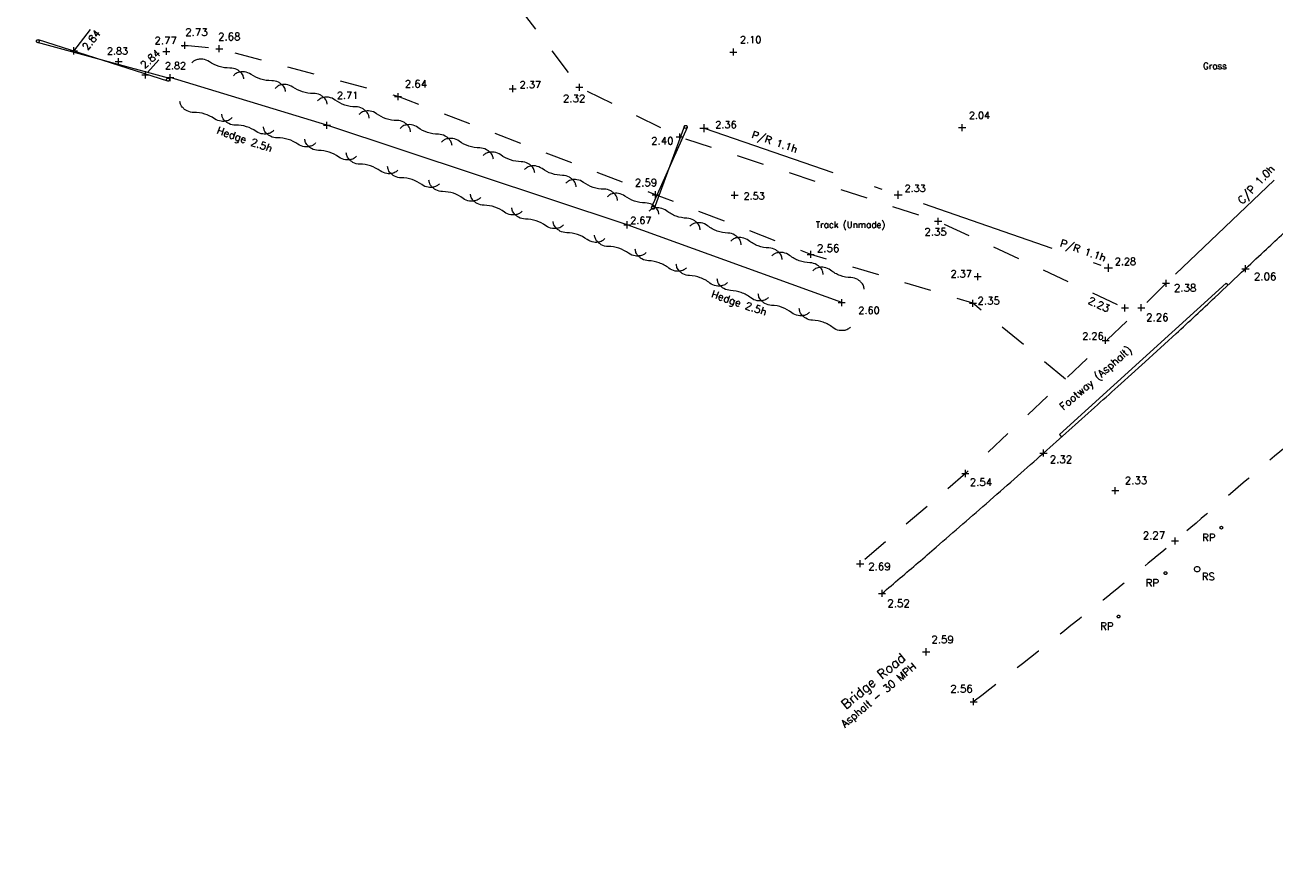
# Model space of a CAD drawing. Header units: metres. Extents: x 639013 to 639566, y 257273 to 257664.
# Tile 5 of 79: x 639120 to 639166, y 257421 to 257452. Entities that reach past the tile are written whole.
import ezdxf
from ezdxf.enums import TextEntityAlignment as Align

# ---------------------------------------------------------------- set-up
doc = ezdxf.new("R2010")
doc.units = ezdxf.units.M
doc.linetypes.add('65208756-SWE-ZZ-XX-M-C-0002-FC06T002$0$03', pattern=[3, 1, -1, 1])
doc.linetypes.add('65208756-SWE-ZZ-XX-M-C-0002-FC06T002$0$18', pattern=[13.5, 5, -1.6, 0.3, -1.6, 5])
for name, color, linetype, lineweight in [('65208756-SWE-ZZ-XX-M-C-0002-FC06T002$0$0not0', 253, 'Continuous', 0), ('65208756-SWE-ZZ-XX-M-C-0002-FC06T002$0$SS_DETAIL', 253, '65208756-SWE-ZZ-XX-M-C-0002-FC06T002$0$03', 0), ('65208756-SWE-ZZ-XX-M-C-0002-FC06T002$0$SS_FENCE', 253, '65208756-SWE-ZZ-XX-M-C-0002-FC06T002$0$18', 0), ('65208756-SWE-ZZ-XX-M-C-0002-FC06T002$0$SS_FOOTWAY', 253, '65208756-SWE-ZZ-XX-M-C-0002-FC06T002$0$03', 0), ('65208756-SWE-ZZ-XX-M-C-0002-FC06T002$0$SS_GATE', 253, 'Continuous', 0), ('65208756-SWE-ZZ-XX-M-C-0002-FC06T002$0$SS_HEDGE', 253, 'Continuous', 0), ('65208756-SWE-ZZ-XX-M-C-0002-FC06T002$0$SS_KERB_DROP', 253, 'Continuous', 0), ('65208756-SWE-ZZ-XX-M-C-0002-FC06T002$0$SS_ROAD_KERBED', 253, 'Continuous', 0), ('65208756-SWE-ZZ-XX-M-C-0002-FC06T002$0$SS_ROAD_UNKERBED', 253, '65208756-SWE-ZZ-XX-M-C-0002-FC06T002$0$03', 0), ('65208756-SWE-ZZ-XX-M-C-0002-FC06T002$0$SS_Text_bold', 253, 'Continuous', 0), ('65208756-SWE-ZZ-XX-M-C-0002-FC06T002$0$SS_TEXT_GEN', 253, 'Continuous', 0), ('65208756-SWE-ZZ-XX-M-C-0002-FC06T002$0$SS_TXT_FURN', 253, 'Continuous', 0), ('65208756-SWE-ZZ-XX-M-C-0002-FC06T002$0$SS_TXT_LEV_GEN', 253, 'Continuous', 0), ('65208756-SWE-ZZ-XX-M-C-0002-FC06T002$0$SS_TXT_LEV_PNT', 253, 'Continuous', 0), ('65208756-SWE-ZZ-XX-M-C-0002-FC06T002$0$SS_TXT_LEV_RD', 253, 'Continuous', 0)]:
    doc.layers.add(name, color=color, linetype=linetype, lineweight=lineweight)
doc.layers.add('Z-Xref', color=7, linetype='Continuous')
doc.styles.add('65208756-SWE-ZZ-XX-M-C-0002-FC06T002$0$ROMANS', font='ROMANS')

# ---------------------------------------------------------------- blocks, each defined once
blk = doc.blocks.new('65208756-SWE-ZZ-XX-M-C-0002-FC06T002')
at = {"layer": '65208756-SWE-ZZ-XX-M-C-0002-FC06T002$0$0not0', "linetype": 'Continuous'}
for p, q in [((639120.455, 257451.366), (639120.457, 257451.38)), ((639120.457, 257451.352), (639120.455, 257451.366)), ((639120.457, 257451.38), (639120.463, 257451.394)), ((639120.463, 257451.339), (639120.457, 257451.352)), ((639120.463, 257451.394), (639120.471, 257451.405)), ((639120.471, 257451.328), (639120.463, 257451.339)), ((639120.471, 257451.405), (639120.482, 257451.413)), ((639120.482, 257451.319), (639120.471, 257451.328)), ((639120.482, 257451.413), (639120.496, 257451.419)), ((639120.496, 257451.313), (639120.482, 257451.319)), ((639120.496, 257451.419), (639120.51, 257451.421)), ((639120.51, 257451.311), (639120.496, 257451.313)), ((639120.51, 257451.421), (639120.524, 257451.419)), ((639120.524, 257451.313), (639120.51, 257451.311)), ((639120.524, 257451.419), (639120.537, 257451.413)), ((639120.537, 257451.319), (639120.524, 257451.313)), ((639120.537, 257451.413), (639120.548, 257451.405)), ((639120.548, 257451.328), (639120.537, 257451.319)), ((639120.548, 257451.405), (639120.557, 257451.394)), ((639120.557, 257451.339), (639120.548, 257451.328)), ((639120.557, 257451.394), (639120.563, 257451.38)), ((639120.563, 257451.352), (639120.557, 257451.339)), ((639120.563, 257451.38), (639120.565, 257451.366)), ((639120.565, 257451.366), (639120.563, 257451.352)), ((639121.701, 257451.011), (639121.961, 257451.011)), ((639121.831, 257450.881), (639121.831, 257451.141)), ((639125.096, 257450.99), (639125.356, 257450.99)), ((639125.226, 257450.86), (639125.226, 257451.12)), ((639125.769, 257451.213), (639126.029, 257451.213)), ((639125.899, 257451.083), (639125.899, 257451.343)), ((639127.037, 257451.088), (639127.297, 257451.088)), ((639127.167, 257450.958), (639127.167, 257451.218)), ((639146.031, 257450.837), (639146.031, 257451.097)), ((639123.343, 257450.619), (639123.603, 257450.619)), ((639123.473, 257450.489), (639123.473, 257450.749)), ((639145.901, 257450.967), (639146.161, 257450.967)), ((639124.327, 257450.131), (639124.587, 257450.131)), ((639124.457, 257450.001), (639124.457, 257450.261)), ((639125.367, 257449.901), (639125.367, 257450.161)), ((639125.233, 257449.956), (639125.235, 257449.97)), ((639125.235, 257449.942), (639125.233, 257449.956)), ((639125.235, 257449.97), (639125.241, 257449.983)), ((639125.241, 257449.928), (639125.235, 257449.942)), ((639125.237, 257450.031), (639125.497, 257450.031)), ((639125.241, 257449.983), (639125.249, 257449.994)), ((639125.249, 257449.917), (639125.241, 257449.928)), ((639125.249, 257449.994), (639125.26, 257450.003)), ((639125.26, 257449.909), (639125.249, 257449.917)), ((639125.26, 257450.003), (639125.274, 257450.009)), ((639125.274, 257449.903), (639125.26, 257449.909)), ((639125.274, 257450.009), (639125.288, 257450.011)), ((639125.288, 257449.901), (639125.274, 257449.903)), ((639125.288, 257450.011), (639125.302, 257450.009)), ((639125.302, 257449.903), (639125.288, 257449.901)), ((639125.302, 257450.009), (639125.315, 257450.003)), ((639125.315, 257449.909), (639125.302, 257449.903)), ((639125.315, 257450.003), (639125.326, 257449.994)), ((639125.326, 257449.917), (639125.315, 257449.909)), ((639125.326, 257449.994), (639125.335, 257449.983)), ((639125.335, 257449.928), (639125.326, 257449.917)), ((639125.335, 257449.983), (639125.341, 257449.97)), ((639125.341, 257449.942), (639125.335, 257449.928)), ((639125.341, 257449.97), (639125.343, 257449.956)), ((639125.343, 257449.956), (639125.341, 257449.942)), ((639137.807, 257449.62), (639138.067, 257449.62)), ((639137.937, 257449.49), (639137.937, 257449.75)), ((639140.253, 257449.674), (639140.513, 257449.674)), ((639140.383, 257449.544), (639140.383, 257449.804)), ((639133.597, 257449.334), (639133.857, 257449.334)), ((639133.727, 257449.204), (639133.727, 257449.464)), ((639130.987, 257448.283), (639131.247, 257448.283)), ((639131.117, 257448.153), (639131.117, 257448.413)), ((639144.226, 257448.223), (639144.228, 257448.238)), ((639144.228, 257448.238), (639144.234, 257448.251)), ((639144.234, 257448.251), (639144.242, 257448.262)), ((639144.242, 257448.262), (639144.253, 257448.271)), ((639144.253, 257448.271), (639144.267, 257448.276)), ((639144.267, 257448.276), (639144.281, 257448.278)), ((639144.281, 257448.278), (639144.295, 257448.276)), ((639144.295, 257448.276), (639144.308, 257448.271)), ((639144.308, 257448.271), (639144.319, 257448.262)), ((639144.319, 257448.262), (639144.328, 257448.251)), ((639144.328, 257448.251), (639144.334, 257448.238)), ((639144.334, 257448.238), (639144.336, 257448.223)), ((639144.956, 257448.026), (639144.956, 257448.326)), ((639154.426, 257448.066), (639154.426, 257448.326)), ((639143.931, 257447.856), (639144.191, 257447.856)), ((639144.061, 257447.726), (639144.061, 257447.986)), ((639144.228, 257448.209), (639144.226, 257448.223)), ((639144.234, 257448.196), (639144.228, 257448.209)), ((639144.242, 257448.185), (639144.234, 257448.196)), ((639144.253, 257448.176), (639144.242, 257448.185)), ((639144.267, 257448.171), (639144.253, 257448.176)), ((639144.281, 257448.168), (639144.267, 257448.171)), ((639144.295, 257448.171), (639144.281, 257448.168)), ((639144.308, 257448.176), (639144.295, 257448.171)), ((639144.319, 257448.185), (639144.308, 257448.176)), ((639144.328, 257448.196), (639144.319, 257448.185)), ((639144.334, 257448.209), (639144.328, 257448.196)), ((639144.336, 257448.223), (639144.334, 257448.209)), ((639144.806, 257448.176), (639145.106, 257448.176)), ((639154.296, 257448.196), (639154.556, 257448.196)), ((639143.048, 257445.734), (639143.308, 257445.734)), ((639143.178, 257445.604), (639143.178, 257445.864)), ((639145.947, 257445.72), (639146.207, 257445.72)), ((639146.077, 257445.59), (639146.077, 257445.85)), ((639151.926, 257445.731), (639152.226, 257445.731)), ((639152.076, 257445.581), (639152.076, 257445.881)), ((639143.027, 257445.257), (639143.03, 257445.271)), ((639143.03, 257445.242), (639143.027, 257445.257)), ((639143.03, 257445.271), (639143.035, 257445.284)), ((639143.035, 257445.229), (639143.03, 257445.242)), ((639143.035, 257445.284), (639143.044, 257445.295)), ((639143.044, 257445.218), (639143.035, 257445.229)), ((639143.044, 257445.295), (639143.055, 257445.304)), ((639143.055, 257445.209), (639143.044, 257445.218)), ((639143.055, 257445.304), (639143.068, 257445.309)), ((639143.068, 257445.204), (639143.055, 257445.209)), ((639143.068, 257445.309), (639143.082, 257445.312)), ((639143.082, 257445.202), (639143.068, 257445.204)), ((639143.082, 257445.312), (639143.097, 257445.309)), ((639143.097, 257445.204), (639143.082, 257445.202)), ((639143.097, 257445.309), (639143.11, 257445.304)), ((639143.11, 257445.209), (639143.097, 257445.204)), ((639143.11, 257445.304), (639143.121, 257445.295)), ((639143.121, 257445.218), (639143.11, 257445.209)), ((639143.121, 257445.295), (639143.13, 257445.284)), ((639143.13, 257445.229), (639143.121, 257445.218)), ((639143.13, 257445.284), (639143.135, 257445.271)), ((639143.135, 257445.242), (639143.13, 257445.229)), ((639143.135, 257445.271), (639143.137, 257445.257)), ((639143.137, 257445.257), (639143.135, 257445.242)), ((639142.008, 257444.629), (639142.268, 257444.629)), ((639142.138, 257444.499), (639142.138, 257444.759)), ((639153.416, 257444.762), (639153.676, 257444.762)), ((639153.546, 257444.632), (639153.546, 257444.892)), ((639148.868, 257443.417), (639148.868, 257443.677)), ((639148.738, 257443.547), (639148.998, 257443.547)), ((639159.791, 257442.903), (639159.791, 257443.203)), ((639154.866, 257442.733), (639155.126, 257442.733)), ((639154.996, 257442.603), (639154.996, 257442.863)), ((639159.641, 257443.053), (639159.941, 257443.053)), ((639164.691, 257443.02), (639164.951, 257443.02)), ((639164.821, 257442.89), (639164.821, 257443.15)), ((639161.779, 257442.487), (639162.039, 257442.487)), ((639161.909, 257442.357), (639161.909, 257442.617)), ((639150.007, 257441.65), (639150.007, 257441.91)), ((639154.823, 257441.623), (639154.823, 257441.883)), ((639149.877, 257441.78), (639150.137, 257441.78)), ((639154.693, 257441.753), (639154.953, 257441.753)), ((639160.268, 257441.583), (639160.528, 257441.583)), ((639160.398, 257441.453), (639160.398, 257441.713)), ((639160.867, 257441.589), (639161.127, 257441.589)), ((639160.998, 257441.459), (639160.997, 257441.719)), ((639159.688, 257440.264), (639159.688, 257440.524)), ((639159.558, 257440.394), (639159.818, 257440.394)), ((639157.411, 257436.13), (639157.411, 257436.39)), ((639157.281, 257436.259), (639157.541, 257436.26)), ((639154.416, 257435.51), (639154.676, 257435.51)), ((639154.546, 257435.38), (639154.546, 257435.64)), ((639160.042, 257434.755), (639160.042, 257435.015)), ((639159.912, 257434.885), (639160.172, 257434.885)), ((639163.893, 257433.549), (639163.901, 257433.559)), ((639163.901, 257433.559), (639163.911, 257433.567)), ((639163.911, 257433.567), (639163.923, 257433.572)), ((639163.923, 257433.572), (639163.936, 257433.574)), ((639163.936, 257433.574), (639163.949, 257433.572)), ((639163.949, 257433.572), (639163.961, 257433.567)), ((639163.961, 257433.567), (639163.971, 257433.559)), ((639163.971, 257433.559), (639163.979, 257433.549)), ((639162.236, 257432.909), (639162.236, 257433.169)), ((639163.886, 257433.524), (639163.888, 257433.537)), ((639163.888, 257433.511), (639163.886, 257433.524)), ((639163.888, 257433.537), (639163.893, 257433.549)), ((639163.893, 257433.499), (639163.888, 257433.511)), ((639163.901, 257433.489), (639163.893, 257433.499)), ((639163.911, 257433.481), (639163.901, 257433.489)), ((639163.923, 257433.476), (639163.911, 257433.481)), ((639163.936, 257433.474), (639163.923, 257433.476)), ((639163.949, 257433.476), (639163.936, 257433.474)), ((639163.961, 257433.481), (639163.949, 257433.476)), ((639163.971, 257433.489), (639163.961, 257433.481)), ((639163.979, 257433.499), (639163.971, 257433.489)), ((639163.979, 257433.549), (639163.984, 257433.537)), ((639163.984, 257433.511), (639163.979, 257433.499)), ((639163.984, 257433.537), (639163.986, 257433.524)), ((639163.986, 257433.524), (639163.984, 257433.511)), ((639162.106, 257433.039), (639162.366, 257433.039)), ((639150.552, 257432.199), (639150.812, 257432.199)), ((639150.682, 257432.069), (639150.682, 257432.329)), ((639161.837, 257431.857), (639161.839, 257431.87)), ((639161.839, 257431.844), (639161.837, 257431.857)), ((639161.839, 257431.87), (639161.844, 257431.882)), ((639161.844, 257431.832), (639161.839, 257431.844)), ((639161.844, 257431.882), (639161.852, 257431.892)), ((639161.852, 257431.822), (639161.844, 257431.832)), ((639161.852, 257431.892), (639161.862, 257431.9)), ((639161.862, 257431.814), (639161.852, 257431.822)), ((639161.862, 257431.9), (639161.874, 257431.905)), ((639161.874, 257431.809), (639161.862, 257431.814)), ((639161.874, 257431.905), (639161.887, 257431.907)), ((639161.887, 257431.807), (639161.874, 257431.809)), ((639161.887, 257431.907), (639161.9, 257431.905)), ((639161.9, 257431.809), (639161.887, 257431.807)), ((639161.9, 257431.905), (639161.912, 257431.9)), ((639161.912, 257431.814), (639161.9, 257431.809)), ((639161.912, 257431.9), (639161.922, 257431.892)), ((639161.922, 257431.822), (639161.912, 257431.814)), ((639161.922, 257431.892), (639161.93, 257431.882)), ((639161.93, 257431.832), (639161.922, 257431.822)), ((639161.93, 257431.882), (639161.935, 257431.87)), ((639161.935, 257431.844), (639161.93, 257431.832)), ((639161.935, 257431.87), (639161.937, 257431.857)), ((639161.937, 257431.857), (639161.935, 257431.844)), ((639162.949, 257432.004), (639162.953, 257432.03)), ((639162.953, 257431.978), (639162.949, 257432.004)), ((639162.953, 257432.03), (639162.963, 257432.054)), ((639162.963, 257431.954), (639162.953, 257431.978)), ((639162.963, 257432.054), (639162.979, 257432.074)), ((639162.979, 257431.934), (639162.963, 257431.954)), ((639162.979, 257432.074), (639162.999, 257432.09)), ((639162.999, 257431.918), (639162.979, 257431.934)), ((639162.999, 257432.09), (639163.023, 257432.1)), ((639163.023, 257431.908), (639162.999, 257431.918)), ((639163.023, 257432.1), (639163.049, 257432.104)), ((639163.049, 257431.904), (639163.023, 257431.908)), ((639163.049, 257432.104), (639163.075, 257432.1)), ((639163.075, 257431.908), (639163.049, 257431.904)), ((639163.075, 257432.1), (639163.099, 257432.09)), ((639163.099, 257431.918), (639163.075, 257431.908)), ((639163.099, 257432.09), (639163.119, 257432.074)), ((639163.119, 257431.934), (639163.099, 257431.918)), ((639163.119, 257432.074), (639163.135, 257432.054)), ((639163.135, 257431.954), (639163.119, 257431.934)), ((639163.135, 257432.054), (639163.145, 257432.03)), ((639163.145, 257431.978), (639163.135, 257431.954)), ((639163.145, 257432.03), (639163.149, 257432.004)), ((639163.149, 257432.004), (639163.145, 257431.978)), ((639151.359, 257431.115), (639151.619, 257431.115)), ((639151.489, 257430.985), (639151.489, 257431.245)), ((639160.114, 257430.261), (639160.116, 257430.274)), ((639160.116, 257430.248), (639160.114, 257430.261)), ((639160.116, 257430.274), (639160.121, 257430.286)), ((639160.121, 257430.236), (639160.116, 257430.248)), ((639160.121, 257430.286), (639160.129, 257430.296)), ((639160.129, 257430.226), (639160.121, 257430.236)), ((639160.129, 257430.296), (639160.139, 257430.304)), ((639160.139, 257430.218), (639160.129, 257430.226)), ((639160.139, 257430.304), (639160.151, 257430.309)), ((639160.151, 257430.213), (639160.139, 257430.218)), ((639160.151, 257430.309), (639160.164, 257430.311)), ((639160.164, 257430.211), (639160.151, 257430.213)), ((639160.164, 257430.311), (639160.177, 257430.31)), ((639160.177, 257430.214), (639160.164, 257430.211)), ((639160.177, 257430.31), (639160.189, 257430.305)), ((639160.189, 257430.219), (639160.177, 257430.214)), ((639160.189, 257430.305), (639160.199, 257430.297)), ((639160.199, 257430.227), (639160.189, 257430.219)), ((639160.199, 257430.297), (639160.207, 257430.287)), ((639160.207, 257430.237), (639160.199, 257430.227)), ((639160.207, 257430.287), (639160.212, 257430.275)), ((639160.212, 257430.249), (639160.207, 257430.237)), ((639160.212, 257430.275), (639160.214, 257430.262)), ((639160.214, 257430.262), (639160.212, 257430.249)), ((639152.974, 257428.969), (639153.234, 257428.969)), ((639153.104, 257428.839), (639153.104, 257429.099)), ((639154.716, 257427.141), (639154.976, 257427.142)), ((639154.846, 257427.011), (639154.846, 257427.271))]:
    blk.add_line(p, q, dxfattribs=at)
at = {"layer": '65208756-SWE-ZZ-XX-M-C-0002-FC06T002$0$SS_DETAIL', "flags": 128}
for points in [[(639121.825, 257451.003), (639123.911, 257453.685), (639128.604, 257456.062), (639128.92, 257456.166), (639129.036, 257456.218), (639131.349, 257456.983), (639131.393, 257469.311), (639123.06, 257472.422), (639114.72, 257473.426), (639107.784, 257478.924), (639102.858, 257475.306), (639096.645, 257473.157), (639091.786, 257473.713), (639084.786, 257476.328), (639077.849, 257477.224), (639072.213, 257475.589), (639061.757, 257470.629), (639059.583, 257466.645), (639051.773, 257460.039), (639044.296, 257459.821), (639041.587, 257451.697), (639037.253, 257449.066), (639027.291, 257446.808), (639018.826, 257449.563), (639016.743, 257457.661), (639019.985, 257467.037), (639018.767, 257474.724), (639024.096, 257474.662), (639033.336, 257472.374), (639039.895, 257471.331), (639048.314, 257471.614), (639058.24, 257473.865), (639066.58, 257476.442), (639073.744, 257479.321), (639080.227, 257481.036), (639083.651, 257481.517), (639093.315, 257477.311), (639103.663, 257482.152), (639104.981, 257487.663), (639102.116, 257497.753), (639099.426, 257502.072), (639093.95, 257510.85), (639088.322, 257518.297), (639081.987, 257526), (639075.66, 257533.594), (639068.352, 257542.075), (639062.049, 257549.583), (639057.203, 257555.46), (639051.039, 257563.561), (639045.368, 257572.156), (639039.601, 257579.627), (639035.066, 257585.329), (639032.476, 257588.242), (639037.313, 257591.297), (639041.462, 257583.039), (639047.121, 257575.253), (639052.626, 257566.8), (639058.579, 257557.469), (639064.218, 257551.267), (639069.338, 257544.542), (639077.186, 257535.454), (639083.785, 257527.502), (639090.448, 257519.283), (639097.8, 257509.876), (639106.385, 257499.773), (639115.006, 257490.567), (639121.295, 257485.332), (639128.786, 257480.708), (639138.117, 257475.631), (639147.785, 257471.542), (639157.588, 257466.258), (639169.236, 257460.094), (639175.752, 257458.333)], [(639172.432, 257453.4), (639165.758, 257457.834), (639156.559, 257462.226), (639147.356, 257465.717), (639143.336, 257465.239), (639138.37, 257461.633), (639136.615, 257454.642), (639140.383, 257449.674), (639144.061, 257447.856), (639153.546, 257444.762), (639160.795, 257441.399)], [(639158.217, 257438.969), (639154.823, 257441.753), (639148.868, 257443.547), (639143.178, 257445.734), (639133.727, 257449.334), (639127.167, 257451.088), (639125.899, 257451.213), (639125.226, 257450.99), (639124.534, 257450.217)]]:
    blk.add_lwpolyline(points, dxfattribs=at)
at = {"layer": '65208756-SWE-ZZ-XX-M-C-0002-FC06T002$0$SS_FENCE', "flags": 128}
for points in [[(639171.851, 257452.314), (639166.701, 257447.064), (639161.909, 257442.487)], [(639144.956, 257448.176), (639152.076, 257445.731), (639159.791, 257443.053)]]:
    blk.add_lwpolyline(points, dxfattribs=at)
at = {"layer": '65208756-SWE-ZZ-XX-M-C-0002-FC06T002$0$SS_FOOTWAY', "flags": 128}
blk.add_lwpolyline([(639161.909, 257442.487), (639160.997, 257441.589), (639154.546, 257435.51), (639150.682, 257432.199)], dxfattribs=at)
at = {"layer": '65208756-SWE-ZZ-XX-M-C-0002-FC06T002$0$SS_GATE'}
for p, q in [((639125.302, 257450.009), (639120.496, 257451.313)), ((639125.302, 257450.009), (639120.496, 257451.313)), ((639125.274, 257449.903), (639120.531, 257451.416)), ((639144.242, 257448.262), (639143.13, 257445.229)), ((639144.331, 257448.202), (639143.032, 257445.278))]:
    blk.add_line(p, q, dxfattribs=at)
at = {"layer": '65208756-SWE-ZZ-XX-M-C-0002-FC06T002$0$SS_HEDGE'}
for p, q in [((639131.117, 257448.283), (639125.367, 257450.031)), ((639142.138, 257444.629), (639131.117, 257448.283)), ((639150.007, 257441.78), (639142.138, 257444.629))]:
    blk.add_line(p, q, dxfattribs=at)
for points in [[(639128.07, 257449.982, 0.061643), (639128.038, 257450.102, 0.084593), (639127.99, 257450.18, 0.043325), (639127.9, 257450.267, 0.051797), (639127.812, 257450.324, 0.123645), (639127.56, 257450.382, -0.079136), (639127.163, 257450.436, -0.079136), (639126.803, 257450.612, 0.123645), (639126.561, 257450.704, 0.051797), (639126.456, 257450.706, 0.043325), (639126.333, 257450.684, 0.084593), (639126.25, 257450.646, 0.061643), (639126.156, 257450.564)], [(639129.601, 257449.516, 0.061643), (639129.569, 257449.637, 0.084593), (639129.521, 257449.715, 0.043325), (639129.431, 257449.801, 0.051797), (639129.343, 257449.858, 0.123645), (639129.091, 257449.916, -0.079136), (639128.694, 257449.971, -0.079136), (639128.334, 257450.146, 0.123645), (639128.092, 257450.239, 0.051797), (639127.987, 257450.24, 0.043325), (639127.864, 257450.219, 0.084593), (639127.781, 257450.181, 0.061643), (639127.687, 257450.098)], [(639131.131, 257449.051, 0.061643), (639131.1, 257449.171, 0.084593), (639131.052, 257449.249, 0.043325), (639130.961, 257449.336, 0.051797), (639130.873, 257449.393, 0.123645), (639130.621, 257449.451, -0.079136), (639130.225, 257449.506, -0.079136), (639129.864, 257449.681, 0.123645), (639129.623, 257449.773, 0.051797), (639129.518, 257449.775, 0.043325), (639129.394, 257449.753, 0.084593), (639129.312, 257449.715, 0.061643), (639129.218, 257449.633)], [(639127.64, 257448.568, -0.061643), (639127.546, 257448.485, -0.084593), (639127.463, 257448.447, -0.043325), (639127.34, 257448.426, -0.051797), (639127.235, 257448.427, -0.123645), (639126.994, 257448.52, 0.079136), (639126.633, 257448.695, 0.079136), (639126.237, 257448.75, -0.123645), (639125.985, 257448.808, -0.051797), (639125.896, 257448.865, -0.043325), (639125.806, 257448.951, -0.084593), (639125.758, 257449.029, -0.061643), (639125.726, 257449.15)], [(639132.669, 257448.547, 0.061643), (639132.64, 257448.668, 0.084593), (639132.595, 257448.747, 0.043325), (639132.507, 257448.836, 0.051797), (639132.42, 257448.895, 0.123645), (639132.169, 257448.959, -0.079136), (639131.774, 257449.024, -0.079136), (639131.418, 257449.208, 0.123645), (639131.179, 257449.307, 0.051797), (639131.074, 257449.311, 0.043325), (639130.95, 257449.292, 0.084593), (639130.867, 257449.256, 0.061643), (639130.771, 257449.176)], [(639134.188, 257448.043, 0.061643), (639134.159, 257448.165, 0.084593), (639134.113, 257448.244, 0.043325), (639134.025, 257448.333, 0.051797), (639133.939, 257448.392, 0.123645), (639133.688, 257448.456, -0.079136), (639133.293, 257448.52, -0.079136), (639132.937, 257448.705, 0.123645), (639132.698, 257448.803, 0.051797), (639132.593, 257448.807, 0.043325), (639132.469, 257448.789, 0.084593), (639132.385, 257448.753, 0.061643), (639132.29, 257448.673)], [(639129.171, 257448.102, -0.061643), (639129.077, 257448.02, -0.084593), (639128.994, 257447.982, -0.043325), (639128.871, 257447.96, -0.051797), (639128.766, 257447.962, -0.123645), (639128.524, 257448.054, 0.079136), (639128.164, 257448.23, 0.079136), (639127.767, 257448.284, -0.123645), (639127.515, 257448.342, -0.051797), (639127.427, 257448.399, -0.043325), (639127.337, 257448.486, -0.084593), (639127.289, 257448.564, -0.061643), (639127.257, 257448.684)], [(639135.707, 257447.54, 0.061643), (639135.678, 257447.661, 0.084593), (639135.632, 257447.74, 0.043325), (639135.544, 257447.829, 0.051797), (639135.457, 257447.888, 0.123645), (639135.207, 257447.952, -0.079136), (639134.811, 257448.017, -0.079136), (639134.456, 257448.201, 0.123645), (639134.217, 257448.3, 0.051797), (639134.112, 257448.304, 0.043325), (639133.988, 257448.285, 0.084593), (639133.904, 257448.249, 0.061643), (639133.808, 257448.169)], [(639130.702, 257447.637, -0.061643), (639130.608, 257447.555, -0.084593), (639130.525, 257447.517, -0.043325), (639130.402, 257447.495, -0.051797), (639130.297, 257447.496, -0.123645), (639130.055, 257447.589, 0.079136), (639129.695, 257447.764, 0.079136), (639129.298, 257447.819, -0.123645), (639129.046, 257447.877, -0.051797), (639128.958, 257447.934, -0.043325), (639128.868, 257448.02, -0.084593), (639128.82, 257448.098, -0.061643), (639128.788, 257448.219)], [(639132.204, 257447.144, -0.061643), (639132.109, 257447.064, -0.084593), (639132.025, 257447.028, -0.043325), (639131.901, 257447.009, -0.051797), (639131.796, 257447.014, -0.123645), (639131.557, 257447.112, 0.079136), (639131.201, 257447.296, 0.079136), (639130.806, 257447.361, -0.123645), (639130.555, 257447.425, -0.051797), (639130.469, 257447.484, -0.043325), (639130.381, 257447.573, -0.084593), (639130.335, 257447.652, -0.061643), (639130.306, 257447.773)], [(639137.225, 257447.036, 0.061643), (639137.197, 257447.158, 0.084593), (639137.151, 257447.237, 0.043325), (639137.063, 257447.326, 0.051797), (639136.976, 257447.385, 0.123645), (639136.725, 257447.449, -0.079136), (639136.33, 257447.514, -0.079136), (639135.975, 257447.698, 0.123645), (639135.735, 257447.796, 0.051797), (639135.63, 257447.8, 0.043325), (639135.507, 257447.782, 0.084593), (639135.423, 257447.746, 0.061643), (639135.327, 257447.666)], [(639133.723, 257446.641, -0.061643), (639133.627, 257446.56, -0.084593), (639133.544, 257446.525, -0.043325), (639133.42, 257446.506, -0.051797), (639133.315, 257446.51, -0.123645), (639133.076, 257446.608, 0.079136), (639132.72, 257446.793, 0.079136), (639132.325, 257446.857, -0.123645), (639132.074, 257446.921, -0.051797), (639131.987, 257446.981, -0.043325), (639131.899, 257447.07, -0.084593), (639131.854, 257447.149, -0.061643), (639131.825, 257447.27)], [(639138.744, 257446.533, 0.061643), (639138.715, 257446.654, 0.084593), (639138.67, 257446.733, 0.043325), (639138.581, 257446.822, 0.051797), (639138.495, 257446.881, 0.123645), (639138.244, 257446.945, -0.079136), (639137.849, 257447.01, -0.079136), (639137.493, 257447.194, 0.123645), (639137.254, 257447.293, 0.051797), (639137.149, 257447.297, 0.043325), (639137.025, 257447.278, 0.084593), (639136.941, 257447.242, 0.061643), (639136.846, 257447.162)], [(639135.242, 257446.137, -0.061643), (639135.146, 257446.057, -0.084593), (639135.062, 257446.021, -0.043325), (639134.938, 257446.002, -0.051797), (639134.834, 257446.007, -0.123645), (639134.594, 257446.105, 0.079136), (639134.239, 257446.289, 0.079136), (639133.843, 257446.354, -0.123645), (639133.593, 257446.418, -0.051797), (639133.506, 257446.477, -0.043325), (639133.418, 257446.566, -0.084593), (639133.372, 257446.645, -0.061643), (639133.343, 257446.766)], [(639140.263, 257446.029, 0.061643), (639140.234, 257446.151, 0.084593), (639140.188, 257446.23, 0.043325), (639140.1, 257446.319, 0.051797), (639140.013, 257446.378, 0.123645), (639139.763, 257446.442, -0.079136), (639139.368, 257446.507, -0.079136), (639139.012, 257446.691, 0.123645), (639138.773, 257446.789, 0.051797), (639138.668, 257446.793, 0.043325), (639138.544, 257446.775, 0.084593), (639138.46, 257446.739, 0.061643), (639138.365, 257446.659)], [(639136.76, 257445.634, -0.061643), (639136.665, 257445.554, -0.084593), (639136.581, 257445.518, -0.043325), (639136.457, 257445.499, -0.051797), (639136.352, 257445.503, -0.123645), (639136.113, 257445.601, 0.079136), (639135.757, 257445.786, 0.079136), (639135.362, 257445.85, -0.123645), (639135.111, 257445.914, -0.051797), (639135.025, 257445.974, -0.043325), (639134.937, 257446.063, -0.084593), (639134.891, 257446.142, -0.061643), (639134.862, 257446.263)], [(639141.782, 257445.526, 0.061643), (639141.753, 257445.647, 0.084593), (639141.707, 257445.726, 0.043325), (639141.619, 257445.815, 0.051797), (639141.532, 257445.874, 0.123645), (639141.282, 257445.938, -0.079136), (639140.886, 257446.003, -0.079136), (639140.531, 257446.187, 0.123645), (639140.291, 257446.286, 0.051797), (639140.187, 257446.29, 0.043325), (639140.063, 257446.271, 0.084593), (639139.979, 257446.235, 0.061643), (639139.883, 257446.155)], [(639138.279, 257445.13, -0.061643), (639138.184, 257445.05, -0.084593), (639138.1, 257445.014, -0.043325), (639137.976, 257444.995, -0.051797), (639137.871, 257445, -0.123645), (639137.632, 257445.098, 0.079136), (639137.276, 257445.282, 0.079136), (639136.881, 257445.347, -0.123645), (639136.63, 257445.411, -0.051797), (639136.544, 257445.47, -0.043325), (639136.455, 257445.559, -0.084593), (639136.41, 257445.638, -0.061643), (639136.381, 257445.759)], [(639143.3, 257445.022, 0.061643), (639143.271, 257445.144, 0.084593), (639143.226, 257445.223, 0.043325), (639143.138, 257445.312, 0.051797), (639143.051, 257445.371, 0.123645), (639142.8, 257445.435, -0.079136), (639142.405, 257445.5, -0.079136), (639142.049, 257445.684, 0.123645), (639141.81, 257445.782, 0.051797), (639141.705, 257445.786, 0.043325), (639141.581, 257445.768, 0.084593), (639141.498, 257445.732, 0.061643), (639141.402, 257445.652)], [(639139.798, 257444.627, -0.061643), (639139.702, 257444.547, -0.084593), (639139.618, 257444.511, -0.043325), (639139.494, 257444.492, -0.051797), (639139.39, 257444.496, -0.123645), (639139.15, 257444.594, 0.079136), (639138.795, 257444.779, 0.079136), (639138.4, 257444.843, -0.123645), (639138.149, 257444.907, -0.051797), (639138.062, 257444.967, -0.043325), (639137.974, 257445.056, -0.084593), (639137.928, 257445.135, -0.061643), (639137.899, 257445.256)], [(639144.815, 257444.446, 0.061643), (639144.789, 257444.568, 0.084593), (639144.746, 257444.648, 0.043325), (639144.66, 257444.739, 0.051797), (639144.575, 257444.801, 0.123645), (639144.326, 257444.872, -0.079136), (639143.933, 257444.947, -0.079136), (639143.583, 257445.141, 0.123645), (639143.346, 257445.246, 0.051797), (639143.241, 257445.253, 0.043325), (639143.117, 257445.238, 0.084593), (639143.032, 257445.204, 0.061643), (639142.935, 257445.127)], [(639141.317, 257444.123, -0.061643), (639141.221, 257444.043, -0.084593), (639141.137, 257444.007, -0.043325), (639141.013, 257443.988, -0.051797), (639140.908, 257443.993, -0.123645), (639140.669, 257444.091, 0.079136), (639140.314, 257444.275, 0.079136), (639139.918, 257444.34, -0.123645), (639139.668, 257444.404, -0.051797), (639139.581, 257444.463, -0.043325), (639139.493, 257444.552, -0.084593), (639139.447, 257444.631, -0.061643), (639139.418, 257444.752)], [(639146.319, 257443.901, 0.061643), (639146.294, 257444.023, 0.084593), (639146.25, 257444.103, 0.043325), (639146.165, 257444.195, 0.051797), (639146.08, 257444.256, 0.123645), (639145.831, 257444.327, -0.079136), (639145.438, 257444.402, -0.079136), (639145.087, 257444.596, 0.123645), (639144.851, 257444.701, 0.051797), (639144.746, 257444.708, 0.043325), (639144.622, 257444.693, 0.084593), (639144.537, 257444.659, 0.061643), (639144.439, 257444.582)], [(639142.835, 257443.62, -0.061643), (639142.74, 257443.54, -0.084593), (639142.656, 257443.504, -0.043325), (639142.532, 257443.485, -0.051797), (639142.427, 257443.489, -0.123645), (639142.188, 257443.587, 0.079136), (639141.832, 257443.772, 0.079136), (639141.437, 257443.836, -0.123645), (639141.186, 257443.9, -0.051797), (639141.1, 257443.96, -0.043325), (639141.012, 257444.049, -0.084593), (639140.966, 257444.128, -0.061643), (639140.937, 257444.249)], [(639147.824, 257443.356, 0.061643), (639147.798, 257443.478, 0.084593), (639147.755, 257443.558, 0.043325), (639147.669, 257443.65, 0.051797), (639147.584, 257443.711, 0.123645), (639147.335, 257443.782, -0.079136), (639146.942, 257443.858, -0.079136), (639146.591, 257444.052, 0.123645), (639146.355, 257444.156, 0.051797), (639146.25, 257444.164, 0.043325), (639146.126, 257444.148, 0.084593), (639146.041, 257444.115, 0.061643), (639145.943, 257444.037)], [(639144.312, 257443.056, -0.061643), (639144.214, 257442.979, -0.084593), (639144.129, 257442.945, -0.043325), (639144.005, 257442.93, -0.051797), (639143.9, 257442.937, -0.123645), (639143.664, 257443.042, 0.079136), (639143.313, 257443.236, 0.079136), (639142.92, 257443.311, -0.123645), (639142.671, 257443.382, -0.051797), (639142.586, 257443.444, -0.043325), (639142.501, 257443.535, -0.084593), (639142.457, 257443.615, -0.061643), (639142.431, 257443.737)], [(639145.816, 257442.511, -0.061643), (639145.719, 257442.434, -0.084593), (639145.634, 257442.4, -0.043325), (639145.509, 257442.385, -0.051797), (639145.405, 257442.392, -0.123645), (639145.168, 257442.497, 0.079136), (639144.818, 257442.691, 0.079136), (639144.424, 257442.766, -0.123645), (639144.176, 257442.837, -0.051797), (639144.091, 257442.899, -0.043325), (639144.005, 257442.99, -0.084593), (639143.961, 257443.07, -0.061643), (639143.936, 257443.192)], [(639149.328, 257442.811, 0.061643), (639149.303, 257442.934, 0.084593), (639149.259, 257443.014, 0.043325), (639149.173, 257443.105, 0.051797), (639149.088, 257443.167, 0.123645), (639148.84, 257443.238, -0.079136), (639148.446, 257443.313, -0.079136), (639148.096, 257443.507, 0.123645), (639147.859, 257443.612, 0.051797), (639147.755, 257443.619, 0.043325), (639147.63, 257443.603, 0.084593), (639147.546, 257443.57, 0.061643), (639147.448, 257443.492)], [(639150.833, 257442.267, 0.061643), (639150.807, 257442.389, 0.084593), (639150.764, 257442.469, 0.043325), (639150.678, 257442.56, 0.051797), (639150.593, 257442.622, 0.123645), (639150.344, 257442.693, -0.079136), (639149.951, 257442.768, -0.079136), (639149.6, 257442.962, 0.123645), (639149.364, 257443.067, 0.051797), (639149.259, 257443.074, 0.043325), (639149.135, 257443.059, 0.084593), (639149.05, 257443.025, 0.061643), (639148.952, 257442.948)], [(639147.321, 257441.967, -0.061643), (639147.223, 257441.889, -0.084593), (639147.138, 257441.856, -0.043325), (639147.014, 257441.84, -0.051797), (639146.909, 257441.847, -0.123645), (639146.673, 257441.952, 0.079136), (639146.322, 257442.146, 0.079136), (639145.929, 257442.222, -0.123645), (639145.68, 257442.293, -0.051797), (639145.595, 257442.354, -0.043325), (639145.509, 257442.445, -0.084593), (639145.466, 257442.526, -0.061643), (639145.44, 257442.648)], [(639148.825, 257441.422, -0.061643), (639148.727, 257441.345, -0.084593), (639148.643, 257441.311, -0.043325), (639148.518, 257441.296, -0.051797), (639148.414, 257441.303, -0.123645), (639148.177, 257441.408, 0.079136), (639147.827, 257441.601, 0.079136), (639147.433, 257441.677, -0.123645), (639147.184, 257441.748, -0.051797), (639147.1, 257441.809, -0.043325), (639147.014, 257441.901, -0.084593), (639146.97, 257441.981, -0.061643), (639146.945, 257442.103)], [(639150.33, 257440.877, -0.061643), (639150.232, 257440.8, -0.084593), (639150.147, 257440.766, -0.043325), (639150.023, 257440.751, -0.051797), (639149.918, 257440.758, -0.123645), (639149.681, 257440.863, 0.079136), (639149.331, 257441.057, 0.079136), (639148.938, 257441.132, -0.123645), (639148.689, 257441.203, -0.051797), (639148.604, 257441.265, -0.043325), (639148.518, 257441.356, -0.084593), (639148.475, 257441.436, -0.061643), (639148.449, 257441.558)]]:
    blk.add_lwpolyline(points, format="xyb", dxfattribs=at)
at = {"layer": '65208756-SWE-ZZ-XX-M-C-0002-FC06T002$0$SS_KERB_DROP'}
for p, q in [((639164.108, 257442.494), (639157.993, 257436.936)), ((639164.108, 257442.494), (639164.179, 257442.419)), ((639157.993, 257436.936), (639158.071, 257436.848))]:
    blk.add_line(p, q, dxfattribs=at)
at = {"layer": '65208756-SWE-ZZ-XX-M-C-0002-FC06T002$0$SS_ROAD_KERBED', "flags": 128}
blk.add_lwpolyline([(639151.489, 257431.115, 0.001013), (639152.813, 257432.242, 0.00201), (639153.477, 257432.814, 0.000016), (639155.424, 257434.506, 0.001198), (639155.451, 257434.529, 0.000828), (639156.459, 257435.416, 0.000875), (639157.411, 257436.26, 0.000527), (639158.342, 257437.09, 0.000522), (639159.281, 257437.93, 0.00075), (639160.136, 257438.7, 0.000636), (639161.143, 257439.61, 0.001379), (639162.273, 257440.641, 0.002157), (639162.991, 257441.305, 0.000981), (639163.7, 257441.969, -0.00062), (639164.821, 257443.02, -0.000519), (639165.59, 257443.739, 0.000319), (639166.842, 257444.906, 0.003224)], format="xyb", dxfattribs=at)
at = {"layer": '65208756-SWE-ZZ-XX-M-C-0002-FC06T002$0$SS_ROAD_UNKERBED', "flags": 128}
blk.add_lwpolyline([(639175.274, 257444.805, -0.007328), (639170.896, 257440.53, -0.013173), (639168.365, 257438.253, -0.000347), (639165.32, 257435.659, -0.000343), (639162.236, 257433.039, -0.007462), (639159.6, 257430.87, -0.004217), (639154.846, 257427.141)], format="xyb", dxfattribs=at)
at = {"layer": '65208756-SWE-ZZ-XX-M-C-0002-FC06T002$0$SS_Text_bold', "style": '65208756-SWE-ZZ-XX-M-C-0002-FC06T002$0$ROMANS'}
blk.add_text('Bridge Road', height=0.35, rotation=39.795, dxfattribs=at).set_placement((639152.446, 257428.608), align=Align.BOTTOM_RIGHT)
at = {"layer": '65208756-SWE-ZZ-XX-M-C-0002-FC06T002$0$SS_TEXT_GEN', "style": '65208756-SWE-ZZ-XX-M-C-0002-FC06T002$0$ROMANS'}
for s, p in [('Grass', (639163.264, 257450.575)), ('Track (Unmade)', (639149.055, 257444.752))]:
    blk.add_text(s, height=0.234, dxfattribs=at).set_placement(p, align=Align.TOP_LEFT)
for s, p in [('Hedge 2.5h', (639127.138, 257448.24)), ('P/R 1.1h', (639146.764, 257448.084)), ('P/R 1.1h', (639158.08, 257444.102)), ('Hedge 2.5h', (639145.281, 257442.242))]:
    blk.add_text(s, height=0.274, rotation=341.0424, dxfattribs=at).set_placement(p, align=Align.TOP_LEFT)
for s, rotation, p in [('C/P 1.0h', 47.0604, (639164.707, 257445.366)), ('Footway (Asphalt)', 40.9832, (639158.145, 257437.81))]:
    blk.add_text(s, height=0.278, rotation=rotation, dxfattribs=at).set_placement(p)
blk.add_text('Asphalt - 30 MPH ', height=0.274, rotation=39.795, dxfattribs=at).set_placement((639152.961, 257428.44), align=Align.BOTTOM_RIGHT)
at = {"layer": '65208756-SWE-ZZ-XX-M-C-0002-FC06T002$0$SS_TXT_FURN', "style": '65208756-SWE-ZZ-XX-M-C-0002-FC06T002$0$ROMANS'}
for s, p in [('RP', (639163.229, 257433.023)), ('RS', (639163.219, 257431.593)), ('RP', (639161.156, 257431.361)), ('RP', (639159.489, 257429.77))]:
    blk.add_text(s, height=0.274, rotation=0.0408, dxfattribs=at).set_placement(p)
at = {"layer": '65208756-SWE-ZZ-XX-M-C-0002-FC06T002$0$SS_TXT_LEV_GEN', "style": '65208756-SWE-ZZ-XX-M-C-0002-FC06T002$0$ROMANS'}
for s, rotation, p in [('2.84', 52.1321, (639122.396, 257450.952)), ('2.84', 41.99, (639124.481, 257450.275)), ('2.23', 335.1126, (639158.979, 257441.684))]:
    blk.add_text(s, height=0.274, rotation=rotation, dxfattribs=at).set_placement(p, align=Align.BOTTOM_LEFT)
for s, height, p in [('2.77', 0.274, (639124.79, 257451.174)), ('2.73', 0.274, (639125.918, 257451.48)), ('2.68', 0.274, (639127.124, 257451.314)), ('2.82', 0.26, (639125.172, 257450.257)), ('2.64', 0.274, (639133.974, 257449.58)), ('2.71', 0.26, (639131.488, 257449.168)), ('2.32', 0.274, (639139.778, 257449.047)), ('2.36', 0.26, (639145.37, 257448.095)), ('2.40', 0.274, (639143.015, 257447.495)), ('2.59', 0.274, (639142.415, 257445.96)), ('2.33', 0.26, (639152.311, 257445.757)), ('2.67', 0.26, (639142.245, 257444.59)), ('2.35', 0.274, (639153.04, 257444.152)), ('2.56', 0.274, (639149.098, 257443.551)), ('2.28', 0.26, (639160.026, 257443.079)), ('2.35', 0.274, (639154.989, 257441.629)), ('2.60', 0.26, (639150.618, 257441.285))]:
    blk.add_text(s, height=height, dxfattribs=at).set_placement(p, align=Align.BOTTOM_LEFT)
for s, p in [('2.38', (639162.198, 257442.179)), ('2.26', (639161.177, 257441.101)), ('2.54', (639154.704, 257435.055)), ('2.69', (639150.98, 257431.964))]:
    blk.add_text(s, height=0.274, rotation=0.0408, dxfattribs=at).set_placement(p)
at = {"layer": '65208756-SWE-ZZ-XX-M-C-0002-FC06T002$0$SS_TXT_LEV_PNT', "style": '65208756-SWE-ZZ-XX-M-C-0002-FC06T002$0$ROMANS'}
for s, p in [('2.10', (639146.277, 257451.213)), ('2.83', (639123.042, 257450.794)), ('2.37', (639138.192, 257449.563)), ('2.04', (639154.672, 257448.442)), ('2.53', (639146.404, 257445.484)), ('2.37', (639154.003, 257442.626)), ('2.26', (639158.835, 257440.348))]:
    blk.add_text(s, height=0.26, dxfattribs=at).set_placement(p, align=Align.BOTTOM_LEFT)
for s, p in [('2.33', (639160.395, 257435.12)), ('2.59', (639153.297, 257429.283))]:
    blk.add_text(s, height=0.274, rotation=0.0408, dxfattribs=at).set_placement(p)
at = {"layer": '65208756-SWE-ZZ-XX-M-C-0002-FC06T002$0$SS_TXT_LEV_RD', "style": '65208756-SWE-ZZ-XX-M-C-0002-FC06T002$0$ROMANS'}
for s, p in [('2.06', (639165.133, 257442.597)), ('2.32', (639157.641, 257435.894)), ('2.27', (639161.053, 257433.104)), ('2.52', (639151.682, 257430.612)), ('2.56', (639153.991, 257427.477))]:
    blk.add_text(s, height=0.274, rotation=0.0408, dxfattribs=at).set_placement(p)

msp = doc.modelspace()

# ---------------------------------------------------------------- block references
at = {"layer": 'Z-Xref', "linetype": 'Continuous'}
msp.add_blockref('65208756-SWE-ZZ-XX-M-C-0002-FC06T002', (0, 0), dxfattribs=at)

doc.saveas('drawing.dxf')
